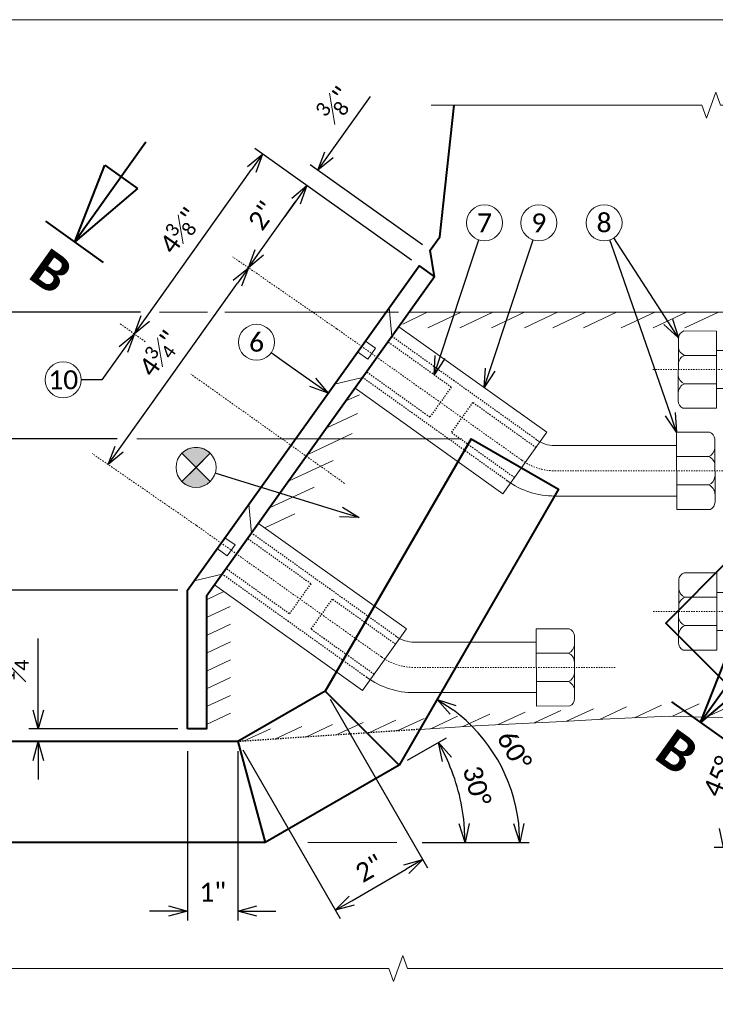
# Model space of a CAD drawing. Header units: metres. Extents: x -138 to 797, y -50 to 519.
# Tile 171 of 256: x -83 to -27, y 441 to 519. Entities that reach past the tile are written whole.
import ezdxf
from ezdxf import colors
from ezdxf.entities.mleader import LeaderData, LeaderLine
from ezdxf.enums import TextEntityAlignment as Align
from ezdxf.math import Vec2, Vec3

# ---------------------------------------------------------------- set-up
doc = ezdxf.new("R2010")
doc.units = ezdxf.units.M
doc.header["$MEASUREMENT"] = 0
doc.linetypes.add('Wisdot2', pattern=[0.125, 0.0625, -0.0625])
doc.linetypes.add('Wisdot4', pattern=[0.28125, 0.125, -0.0625, 0.03125, -0.0625])
for name, color, linetype, lineweight in [('B_ANNO', 7, 'Continuous', 18), ('B_ANNO_BREAK', 7, 'Continuous', 18), ('B_ANNO_DIM', 7, 'Continuous', 18), ('B_ANNO_SYMB', 7, 'Continuous', 18), ('B_ANNO_TEXT', 7, 'Continuous', 18), ('B_CNTR', 1, 'Wisdot4', 18), ('B_DETAIL', 7, 'Continuous', 18), ('B_DETAIL_HIDDEN', 7, 'Wisdot2', 25), ('B_DETAIL_OBJ', 7, 'Continuous', 40)]:
    doc.layers.add(name, color=color, linetype=linetype, lineweight=lineweight)
doc.layers.add('B_ANNO_NOPLOT', color=47, linetype='Continuous', lineweight=18, plot=False)
doc.styles.add('Annotative', font='calibri.ttf', dxfattribs={"height": 0.0625})
doc.styles.get("Standard").update_dxf_attribs({"font": 'calibri.ttf'})
doc.styles.add('Title', font='calibrib.ttf', dxfattribs={"height": 0.125})
doc.dimstyles.new('Annotative', dxfattribs={"dimscale": 0, "dimtxt": 0.0625, "dimasz": 0.0625, "dimexe": 0.03125, "dimexo": 0.03125, "dimgap": 0.03125, "dimtad": 1, "dimdec": 3, "dimzin": 3, "dimdsep": 46, "dimlunit": 4, "dimtxsty": 'Standard', "dimblk": 'OPEN30', "dimcen": 0.03125, "dimaunit": 1, "dimadec": 0, "dimazin": 3, "dimtfac": 0.75, "dimtdec": 3, "dimtofl": 0, "dimtmove": 0, "dimatfit": 3, "dimldrblk": 'OPEN30', "dimfxl": 1, "dimtfill": 1, "dimfrac": 1, "dimtolj": 1, "dimtzin": 0, "dimarcsym": 0})

# ---------------------------------------------------------------- blocks, each defined once
blk = doc.blocks.new('INS_JTSS_ATGRSDWK+SF_BASE')
at = {"layer": 'B_ANNO_NOPLOT', "flags": 128}
blk.add_lwpolyline([(0, 0), (0, 252), (323.9277, 252), (323.9277, 238.8552), (378, 238.8552), (378, 40.4996), (316.5708, 40.4996), (316.5708, 0)], close=True, dxfattribs=at)
at = {"layer": 'B_ANNO_DIM', "lineweight": 30}
blk.add_attdef('DIM7', text='', height=1.5, rotation=90, dxfattribs=at).set_placement((10.2845, -92.1878), align=Align.MIDDLE_CENTER)
for tag, p in [('BAR1', (10.7294, -248.1165)), ('BAR3', (129.0984, -257.5272))]:
    blk.add_attdef(tag, text='', height=1.5, dxfattribs=at).set_placement(p, align=Align.TOP_LEFT)
at = {"layer": 'B_ANNO_DIM', "style": 'Annotative'}
for tag, p in [('BAR2', (96.1024, -274.8563)), ('BAR4', (122.9444, -296.1127))]:
    blk.add_attdef(tag, text='', height=1.5, dxfattribs=at).set_placement(p, align=Align.TOP_LEFT)
at = {"layer": 'B_ANNO_TEXT', "style": 'Annotative'}
for tag, p in [('SS', (321.0554, -84.683)), ('BID#', (275.9705, -312.1489))]:
    blk.add_attdef(tag, p, '', height=1.5, dxfattribs=at)
blk = doc.blocks.new('*U1773')
at = {"layer": 'B_ANNO_NOPLOT', "flags": 128}
blk.add_lwpolyline([(0, 0), (0, 252), (323.9277, 252), (323.9277, 238.8552), (378, 238.8552), (378, 40.4996), (316.5708, 40.4996), (316.5708, 0)], close=True, dxfattribs=at)
blk = doc.blocks.new('*U99')
at = {"layer": 'B_ANNO', "lineweight": 40}
for p, q in [((0, 6.353), (0, 1.5)), ((-0.79125, 4.665), (0.79125, 4.665)), ((0, 1.5), (-0.79125, 4.665)), ((0.79125, 4.665), (0, 1.5)), ((1.404, 1.5), (-1.404, 1.5))]:
    blk.add_line(p, q, dxfattribs=at)
at = {"style": 'Title'}
blk.add_attdef('A', text='', height=1.5, dxfattribs=at).set_placement((0, 0), align=Align.MIDDLE_CENTER)
blk = doc.blocks.new('_Open30')
at = {"color": 0, "linetype": 'ByBlock', "lineweight": -2}
for p, q in [((-1, 0.268), (0, 0)), ((0, 0), (-1, -0.268)), ((0, 0), (-1, 0))]:
    blk.add_line(p, q, dxfattribs=at)
blk = doc.blocks.new('*D3108')
at = {"layer": 'B_ANNO_DIM', "color": 0, "lineweight": -2, "transparency": 16777216}
for p, q in [((43.58, 194.054), (43.58, 180.627)), ((47.58, 194.054), (47.58, 180.627)), ((42.08, 181.377), (40.58, 181.377)), ((49.08, 181.377), (50.58, 181.377))]:
    blk.add_line(p, q, dxfattribs=at)
at = {"layer": 'Defpoints', "color": 0, "transparency": 16777216}
for p in [(43.58, 194.804), (47.58, 194.804), (47.58, 181.377)]:
    blk.add_point(p, dxfattribs=at)
at = {"layer": 'B_ANNO_DIM', "color": 0, "lineweight": -2, "transparency": 16777216, "xscale": 1.5, "yscale": 1.5, "zscale": 1.5}
blk.add_blockref('_Open30', (43.58, 181.377), dxfattribs=at)
at = {"layer": 'B_ANNO_DIM', "color": 0, "lineweight": -2, "transparency": 16777216, "xscale": 1.5, "yscale": 1.5, "zscale": 1.5, "rotation": 180}
blk.add_blockref('_Open30', (47.58, 181.377), dxfattribs=at)
at = {"layer": 'B_ANNO_DIM', "color": 0, "transparency": 16777216, "insert": (45.58, 182.879), "char_height": 1.5, "attachment_point": 5, "bg_fill": 3, "box_fill_scale": 1.25, "bg_fill_color": 256, "bg_fill_true_color": 13158600, "bg_fill_transparency": 0}
blk.add_mtext('\\A1;1"', dxfattribs=at)
blk = doc.blocks.new('*D3076')
at = {"layer": 'B_ANNO_DIM', "color": 0, "lineweight": -2, "transparency": 16777216}
for p, q in [((54.879, 198.154), (62.595, 184.799)), ((47.955, 194.154), (55.671, 180.799)), ((56.594, 182.199), (60.92, 184.698))]:
    blk.add_line(p, q, dxfattribs=at)
at = {"layer": 'Defpoints', "color": 0, "transparency": 16777216}
for p in [(54.504, 198.804), (47.58, 194.804), (62.219, 185.448)]:
    blk.add_point(p, dxfattribs=at)
at = {"layer": 'B_ANNO_DIM', "color": 0, "lineweight": -2, "transparency": 16777216, "xscale": 1.5, "yscale": 1.5, "zscale": 1.5}
for p, rotation in [((62.219, 185.448), 30.01505856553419), ((55.295, 181.448), 210.0150585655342)]:
    blk.add_blockref('_Open30', p, dxfattribs=dict(at, rotation=rotation))
at = {"layer": 'B_ANNO_DIM', "color": 0, "transparency": 16777216, "insert": (58.003, 184.754), "char_height": 1.5, "attachment_point": 5, "rotation": 30.01506, "bg_fill": 3, "box_fill_scale": 1.25, "bg_fill_color": 256, "bg_fill_true_color": 13158600, "bg_fill_transparency": 0}
blk.add_mtext('\\A1;2"', dxfattribs=at)
blk = doc.blocks.new('*D2952')
at = {"layer": 'B_ANNO_DIM', "color": 0, "lineweight": -2, "transparency": 16777216}
blk.add_line((61.013, 193.319), (64.107, 195.105), dxfattribs=at)
blk.add_arc((49.728, 186.804), 15.853, 5.42316, 24.57402, dxfattribs=at)
at = {"layer": 'Defpoints', "color": 0, "transparency": 16777216}
for p in [(60.364, 192.944), (55.858, 190.343), (62.489, 186.804), (67.037, 186.804)]:
    blk.add_point(p, dxfattribs=at)
at = {"layer": 'B_ANNO_DIM', "color": 0, "lineweight": -2, "transparency": 16777216, "xscale": 1.5, "yscale": 1.5, "zscale": 1.5}
for p, rotation in [((63.458, 194.73), 117.2856033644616), ((65.581, 186.804), 272.7115786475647)]:
    blk.add_blockref('_Open30', p, dxfattribs=dict(at, rotation=rotation))
at = {"layer": 'B_ANNO_DIM', "color": 0, "transparency": 16777216, "insert": (66.508, 191.3), "char_height": 1.5, "attachment_point": 5, "rotation": 284.99859, "bg_fill": 3, "box_fill_scale": 1.25, "bg_fill_color": 256, "bg_fill_true_color": 13158600, "bg_fill_transparency": 0}
blk.add_mtext('\\A1;30°', dxfattribs=at)
at = {"layer": 'Defpoints', "color": 0, "transparency": 16777216}
blk.add_point((65.34, 189.556), dxfattribs=at)
blk = doc.blocks.new('stud - section A - vert face')
at = {"layer": 'B_CNTR', "ltscale": 0.75}
blk.add_line((26.114, 0), (3.068, 0), dxfattribs=at)
at = {"layer": 'B_DETAIL'}
for p, q in [((0, 3.72), (1.631, 1.503)), ((0, 3.72), (0, -3.314)), ((12.407, 2.709), (1.631, 2.71)), ((12.409, -2.71), (12.407, 2.709)), ((12.407, 1.5), (21.072, 1.503)), ((21.073, 1.125), (23.617, 1.129)), ((0, 0.422), (0.906, 0.422)), ((0.906, 0.422), (0.906, -0.394)), ((0, -0.394), (0.906, -0.394)), ((1.631, -1.502), (0, -3.314)), ((12.408, -1.506), (21.079, -1.504)), ((21.078, -1.114), (23.62, -1.122)), ((12.409, -2.71), (1.631, -2.706))]:
    blk.add_line(p, q, dxfattribs=at)
at = {"layer": 'B_DETAIL', "flags": 128}
for points in [[(23.74, -3.056), (21.082, -3.058), (21.069, 3.058), (23.672, 3.067)], [(24.11, -2.479), (24.096, 2.523)]]:
    blk.add_lwpolyline(points, dxfattribs=at)
at = {"layer": 'B_DETAIL'}
for centre, radius, start, end in [((23.441, 2.45), 0.659, 6.33347, 69.46763), ((23.299, 1.866), 0.803, 293.34388, 354.31043), ((23.298, 0.39), 0.804, 2.62003, 66.64332), ((23.294, -0.375), 0.815, 293.55984, 353.78008), ((23.294, -1.869), 0.815, 3.19546, 66.43852), ((23.451, -2.464), 0.659, 296.07179, 358.74997)]:
    blk.add_arc(centre, radius, start, end, dxfattribs=at)
at = {"layer": 'B_DETAIL_HIDDEN', "ltscale": 0.5}
for p, q in [((12.407, 2.105), (1.631, 2.108)), ((7.468, 1.506), (1.631, 1.503)), ((7.456, -1.506), (7.468, 1.506)), ((9.339, -1.505), (9.33, 1.502)), ((9.33, 1.502), (12.407, 1.501)), ((7.456, -1.506), (1.631, -1.502)), ((9.339, -1.505), (12.408, -1.507)), ((12.409, -2.108), (1.631, -2.108))]:
    blk.add_line(p, q, dxfattribs=at)
blk = doc.blocks.new('*D2990')
at = {"layer": 'B_ANNO_DIM', "color": 0, "lineweight": -2, "transparency": 16777216}
blk.add_line((98.509, 186.403), (85.313, 186.403), dxfattribs=at)
blk.add_arc((99.259, 186.403), 13.196, 141.51648, 173.48352, dxfattribs=at)
at = {"layer": 'Defpoints', "color": 0, "transparency": 16777216}
for p in [(81.703, 203.959), (87.831, 193.001), (99.259, 186.403), (99.259, 186.403), (144.64, 186.403)]:
    blk.add_point(p, dxfattribs=at)
at = {"layer": 'B_ANNO_DIM', "color": 0, "lineweight": -2, "transparency": 16777216, "xscale": 1.5, "yscale": 1.5, "zscale": 1.5}
for p, rotation in [((89.928, 195.734), 48.25824169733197), ((86.063, 186.403), 266.7417583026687)]:
    blk.add_blockref('_Open30', p, dxfattribs=dict(at, rotation=rotation))
at = {"layer": 'B_ANNO_DIM', "color": 0, "transparency": 16777216, "insert": (85.671, 192.031), "char_height": 1.5, "attachment_point": 5, "rotation": 67.5}
blk.add_mtext('\\A1;45°', dxfattribs=at)
blk = doc.blocks.new('*D3086')
at = {"layer": 'B_ANNO_DIM', "color": 0, "lineweight": -2, "transparency": 16777216}
blk.add_line((62.186, 186.804), (70.664, 186.804), dxfattribs=at)
blk.add_arc((56.817, 186.804), 13.097, 6.56579, 53.42353, dxfattribs=at)
at = {"layer": 'Defpoints', "color": 0, "transparency": 16777216}
for p in [(72.988, 214.8), (60.364, 192.944), (69.125, 191.282), (10.06, 186.804), (61.436, 186.804)]:
    blk.add_point(p, dxfattribs=at)
at = {"layer": 'B_ANNO_DIM', "color": 0, "lineweight": -2, "transparency": 16777216, "xscale": 1.5, "yscale": 1.5, "zscale": 1.5}
for p, rotation in [((63.368, 198.145), 146.7064265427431), ((69.914, 186.804), 273.2828935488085)]:
    blk.add_blockref('_Open30', p, dxfattribs=dict(at, rotation=rotation))
at = {"layer": 'B_ANNO_DIM', "color": 0, "transparency": 16777216, "insert": (69.475, 194.11), "char_height": 1.5, "attachment_point": 5, "rotation": 299.99466}
blk.add_mtext('\\A1;60°', dxfattribs=at)
blk = doc.blocks.new('*D3128')
at = {"layer": 'B_ANNO_DIM', "color": 0, "lineweight": -2, "transparency": 16777216}
for p, q in [((38.011, 218.804), (17.254, 218.804)), ((18.004, 196.304), (18.004, 217.304))]:
    blk.add_line(p, q, dxfattribs=at)
at = {"layer": 'Defpoints', "color": 0, "transparency": 16777216}
for p in [(18.004, 218.804), (38.761, 218.804), (18.004, 194.804)]:
    blk.add_point(p, dxfattribs=at)
at = {"layer": 'B_ANNO_DIM', "color": 0, "lineweight": -2, "transparency": 16777216, "xscale": 1.5, "yscale": 1.5, "zscale": 1.5}
for p, rotation in [((18.004, 218.804), 90), ((18.004, 194.804), 270)]:
    blk.add_blockref('_Open30', p, dxfattribs=dict(at, rotation=rotation))
at = {"layer": 'B_ANNO_DIM', "color": 0, "transparency": 16777216, "insert": (16.486, 206.804), "char_height": 1.5, "attachment_point": 5, "rotation": 90, "bg_fill": 3, "box_fill_scale": 1.25, "bg_fill_color": 256, "bg_fill_true_color": 13158600, "bg_fill_transparency": 0}
blk.add_mtext('\\A1;6"', dxfattribs=at)
blk = doc.blocks.new('*D3163')
at = {"layer": 'B_ANNO_DIM', "color": 0, "lineweight": -2, "transparency": 16777216}
for p, q in [((39.855, 228.816), (11.7, 228.816)), ((12.45, 196.304), (12.45, 227.316))]:
    blk.add_line(p, q, dxfattribs=at)
at = {"layer": 'Defpoints', "color": 0, "transparency": 16777216}
for p in [(12.45, 228.816), (40.605, 228.816), (12.45, 194.804)]:
    blk.add_point(p, dxfattribs=at)
at = {"layer": 'B_ANNO_DIM', "color": 0, "lineweight": -2, "transparency": 16777216, "xscale": 1.5, "yscale": 1.5, "zscale": 1.5}
for p, rotation in [((12.45, 228.816), 90), ((12.45, 194.804), 270)]:
    blk.add_blockref('_Open30', p, dxfattribs=dict(at, rotation=rotation))
at = {"layer": 'B_ANNO_DIM', "color": 0, "transparency": 16777216, "insert": (10.558, 211.81), "char_height": 1.5, "attachment_point": 5, "rotation": 90, "bg_fill": 3, "box_fill_scale": 1.25, "bg_fill_color": 256, "bg_fill_true_color": 13158600, "bg_fill_transparency": 0}
blk.add_mtext('\\A1;8{\\H0.75x;\\S1#2;}"', dxfattribs=at)
blk = doc.blocks.new('*D3116')
at = {"layer": 'B_ANNO_DIM', "color": 0, "lineweight": -2, "transparency": 16777216}
for p, q in [((31.761, 197.304), (31.761, 202.966)), ((42.83, 195.804), (31.011, 195.804)), ((31.761, 193.304), (31.761, 191.804))]:
    blk.add_line(p, q, dxfattribs=at)
at = {"layer": 'Defpoints', "color": 0, "transparency": 16777216}
for p in [(31.761, 195.804), (43.58, 195.804), (31.761, 194.804)]:
    blk.add_point(p, dxfattribs=at)
at = {"layer": 'B_ANNO_DIM', "color": 0, "lineweight": -2, "transparency": 16777216, "xscale": 1.5, "yscale": 1.5, "zscale": 1.5}
for p, rotation in [((31.761, 195.804), 270), ((31.761, 194.804), 90)]:
    blk.add_blockref('_Open30', p, dxfattribs=dict(at, rotation=rotation))
at = {"layer": 'B_ANNO_DIM', "color": 0, "transparency": 16777216, "insert": (29.882, 200.885), "char_height": 1.5, "attachment_point": 5, "rotation": 90, "bg_fill": 3, "box_fill_scale": 1.25, "bg_fill_color": 256, "bg_fill_true_color": 13158600, "bg_fill_transparency": 0}
blk.add_mtext('\\A1;{\\H0.75x;\\S1#4;}"', dxfattribs=at)
blk = doc.blocks.new('*D3162')
at = {"layer": 'B_ANNO_DIM', "color": 0, "lineweight": -2, "transparency": 16777216}
for p, q in [((42.83, 206.8), (22.807, 206.8)), ((23.557, 196.304), (23.557, 205.3))]:
    blk.add_line(p, q, dxfattribs=at)
at = {"layer": 'Defpoints', "color": 0, "transparency": 16777216}
for p in [(23.557, 206.8), (43.58, 206.8), (23.557, 194.804)]:
    blk.add_point(p, dxfattribs=at)
at = {"layer": 'B_ANNO_DIM', "color": 0, "lineweight": -2, "transparency": 16777216, "xscale": 1.5, "yscale": 1.5, "zscale": 1.5}
for p, rotation in [((23.557, 206.8), 90), ((23.557, 194.804), 270)]:
    blk.add_blockref('_Open30', p, dxfattribs=dict(at, rotation=rotation))
at = {"layer": 'B_ANNO_DIM', "color": 0, "transparency": 16777216, "insert": (22.039, 200.802), "char_height": 1.5, "attachment_point": 5, "rotation": 90, "bg_fill": 3, "box_fill_scale": 1.25, "bg_fill_color": 256, "bg_fill_true_color": 13158600, "bg_fill_transparency": 0}
blk.add_mtext('\\A1;3"', dxfattribs=at)
blk = doc.blocks.new('*D3159')
at = {"layer": 'B_ANNO_DIM', "color": 0, "lineweight": -2, "transparency": 16777216}
for p, q in [((61.329, 232.943), (48.925, 241.783)), ((40.251, 228.319), (48.666, 240.126))]:
    blk.add_line(p, q, dxfattribs=at)
at = {"layer": 'Defpoints', "color": 0, "transparency": 16777216}
for p in [(49.536, 241.347), (61.94, 232.508), (39.381, 227.097)]:
    blk.add_point(p, dxfattribs=at)
at = {"layer": 'B_ANNO_DIM', "color": 0, "lineweight": -2, "transparency": 16777216, "xscale": 1.5, "yscale": 1.5, "zscale": 1.5}
for p, rotation in [((49.536, 241.347), 54.52418813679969), ((39.381, 227.097), 234.5241881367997)]:
    blk.add_blockref('_Open30', p, dxfattribs=dict(at, rotation=rotation))
at = {"layer": 'B_ANNO_DIM', "color": 0, "transparency": 16777216, "insert": (42.969, 235.284), "char_height": 1.5, "attachment_point": 5, "rotation": 54.52419, "bg_fill": 3, "box_fill_scale": 1.25, "bg_fill_color": 256, "bg_fill_true_color": 13158600, "bg_fill_transparency": 0}
blk.add_mtext('\\A1;4{\\H0.7x;\\S3#8;}"', dxfattribs=at)
blk = doc.blocks.new('*D3123')
at = {"layer": 'B_ANNO_DIM', "color": 0, "lineweight": -2, "transparency": 16777216}
blk.add_line((38.172, 217.977), (47.542, 231.125), dxfattribs=at)
at = {"layer": 'Defpoints', "color": 0, "transparency": 16777216}
for p in [(48.412, 232.346), (48.412, 232.346), (37.301, 216.756)]:
    blk.add_point(p, dxfattribs=at)
at = {"layer": 'B_ANNO_DIM', "color": 0, "lineweight": -2, "transparency": 16777216, "xscale": 1.5, "yscale": 1.5, "zscale": 1.5}
for p, rotation in [((48.412, 232.346), 54.52418813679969), ((37.301, 216.756), 234.5241881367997)]:
    blk.add_blockref('_Open30', p, dxfattribs=dict(at, rotation=rotation))
at = {"layer": 'B_ANNO_DIM', "color": 0, "transparency": 16777216, "insert": (41.334, 225.548), "char_height": 1.5, "attachment_point": 5, "rotation": 54.52419, "bg_fill": 3, "box_fill_scale": 1.25, "bg_fill_color": 256, "bg_fill_true_color": 13158600, "bg_fill_transparency": 0}
blk.add_mtext('\\A1;4{\\H0.7x;\\S3#4;}"', dxfattribs=at)
blk = doc.blocks.new('*D2997')
at = {"layer": 'B_ANNO_DIM', "color": 0, "lineweight": -2, "transparency": 16777216}
blk.add_line((49.283, 233.568), (52.178, 237.63), dxfattribs=at)
at = {"layer": 'Defpoints', "color": 0, "transparency": 16777216}
for p in [(53.048, 238.851), (53.048, 238.851), (48.412, 232.346)]:
    blk.add_point(p, dxfattribs=at)
at = {"layer": 'B_ANNO_DIM', "color": 0, "lineweight": -2, "transparency": 16777216, "xscale": 1.5, "yscale": 1.5, "zscale": 1.5}
for p, rotation in [((53.048, 238.851), 54.52418813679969), ((48.412, 232.346), 234.5241881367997)]:
    blk.add_blockref('_Open30', p, dxfattribs=dict(at, rotation=rotation))
at = {"layer": 'B_ANNO_DIM', "color": 0, "transparency": 16777216, "insert": (49.503, 236.474), "char_height": 1.5, "attachment_point": 5, "rotation": 54.52419, "bg_fill": 3, "box_fill_scale": 1.25, "bg_fill_color": 256, "bg_fill_true_color": 13158600, "bg_fill_transparency": 0}
blk.add_mtext('\\A1;2"', dxfattribs=at)
blk = doc.blocks.new('*D2986')
at = {"layer": 'B_ANNO_DIM', "color": 0, "lineweight": -2, "transparency": 16777216}
for p, q in [((54.789, 241.294), (58.075, 245.905)), ((62.205, 234.167), (53.308, 240.508)), ((52.178, 237.63), (51.307, 236.408))]:
    blk.add_line(p, q, dxfattribs=at)
at = {"layer": 'Defpoints', "color": 0, "transparency": 16777216}
for p in [(53.918, 240.073), (53.048, 238.851), (62.816, 233.732)]:
    blk.add_point(p, dxfattribs=at)
at = {"layer": 'B_ANNO_DIM', "color": 0, "lineweight": -2, "transparency": 16777216, "xscale": 1.5, "yscale": 1.5, "zscale": 1.5}
for p, rotation in [((53.918, 240.073), 234.5241881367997), ((53.048, 238.851), 54.5241881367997)]:
    blk.add_blockref('_Open30', p, dxfattribs=dict(at, rotation=rotation))
at = {"layer": 'B_ANNO_DIM', "color": 0, "transparency": 16777216, "insert": (55.318, 245.314), "char_height": 1.5, "attachment_point": 5, "rotation": 54.52419, "bg_fill": 3, "box_fill_scale": 1.25, "bg_fill_color": 256, "bg_fill_true_color": 13158600, "bg_fill_transparency": 0}
blk.add_mtext('\\A1;{\\H0.75x;\\S3#8;}"', dxfattribs=at)
blk = doc.blocks.new('circle half diag solid')
at = {"layer": 'B_ANNO_SYMB'}
h = blk.add_hatch(color=256, dxfattribs=at)
h.dxf.hatch_style = 1
h.paths.add_polyline_path([(1.123, 1.123), (1.123, 1.124, 0.414216), (-1.123, 1.124), (-1.123, 1.123), (0, 0)])
h.paths.add_polyline_path([(0, 0), (-1.122, -1.122, 0.413943), (1.122, -1.122)])
for p, q in [((-1.123, 1.123), (1.123, -1.123)), ((1.123, 1.123), (-1.123, -1.123))]:
    blk.add_line(p, q, dxfattribs=at)
at = {"layer": 'B_ANNO_SYMB', "flags": 128}
for points in [[(0, 0), (1.123, 1.123), (1.123, 1.124, 0.414216), (-1.123, 1.124), (-1.123, 1.123), (0, 0)], [(1.123, -1.123), (0, 0), (-1.123, -1.123), (-1.123, -1.122, 0.414211), (1.123, -1.123)]]:
    blk.add_lwpolyline(points, format="xyb", dxfattribs=at)
at = {"layer": 'B_ANNO_SYMB'}
blk.add_circle((0, 0.001), 1.588, dxfattribs=at)
blk = doc.blocks.new('*U2946')
at = {"layer": 'B_ANNO_BREAK', "flags": 128}
for points in [[(108.2379, 245.2228), (85.8264, 245.2228), (85.4512, 246.2538), (84.7007, 244.1919), (84.3255, 245.2228), (62.8872, 245.2228)], [(146.448, 176.8208), (99.8061, 176.8208), (99.4309, 177.8518), (98.6804, 175.7899), (98.3052, 176.8208), (61.024, 176.8208), (60.6488, 177.8518), (59.8983, 175.7899), (59.5231, 176.8208), (8.5003, 176.8208)]]:
    blk.add_lwpolyline(points, dxfattribs=at)
at = {"layer": 'B_ANNO_DIM'}
for p, q in [((41.3767, 228.8158), (45.1756, 228.8158)), ((46.5469, 228.8158), (60.3049, 228.8158)), ((60.1573, 186.8038), (53.1178, 186.8038))]:
    blk.add_line(p, q, dxfattribs=at)
at = {"layer": 'B_ANNO_NOPLOT', "flags": 128}
blk.add_lwpolyline([(0, 0), (0, 252), (323.9277, 252), (323.9277, 238.8552), (378, 238.8552), (378, 40.4996), (316.5708, 40.4996), (316.5708, 0)], close=True, dxfattribs=at)
at = {"layer": 'B_ANNO_SYMB'}
for centre in [(67.1191, 235.9014), (71.4197, 235.9014), (76.5869, 235.9014)]:
    blk.add_circle(centre, 1.4255, dxfattribs=at)
at = {"layer": 'B_CNTR'}
for p, q in [((70.0744, 217.0949), (55.411, 227.5105)), ((56.0278, 215.2638), (43.8426, 223.9255)), ((58.9477, 201.5151), (44.2844, 211.9307))]:
    blk.add_line(p, q, dxfattribs=at)
at = {"layer": 'B_CNTR', "ltscale": 0.75}
for p, q in [((88.5962, 216.2595), (72.6815, 216.2595)), ((77.4695, 200.6797), (61.5549, 200.6797))]:
    blk.add_line(p, q, dxfattribs=at)
at = {"layer": 'B_CNTR'}
for centre in [(72.6815, 220.7455), (61.5549, 205.1657)]:
    blk.add_arc(centre, 4.486, 234.466539, 270, dxfattribs=at)
at = {"layer": 'B_DETAIL'}
for p, q in [((59.5659, 229.1839), (59.7851, 226.9009)), ((60.6353, 227.8798), (62.5687, 228.8158)), ((61.1527, 228.8158), (105.0671, 228.8158)), ((62.6362, 227.5925), (65.26, 228.8158)), ((65.1543, 227.5925), (67.7781, 228.8158)), ((67.6723, 227.5925), (70.2961, 228.8158)), ((70.2803, 227.5925), (72.9042, 228.8158)), ((72.5286, 227.5925), (75.1524, 228.8158)), ((74.9568, 227.5925), (77.5806, 228.8158)), ((77.9508, 227.5746), (80.6129, 228.8158)), ((80.4689, 227.5746), (83.131, 228.8158)), ((82.987, 227.5746), (85.649, 228.8158)), ((55.2298, 223.1123), (57.4604, 223.6458)), ((56.1346, 221.791), (57.2002, 222.2873)), ((54.6212, 219.6722), (57.0528, 220.8076)), ((53.1101, 217.5566), (56.6398, 219.2038)), ((72.6815, 218.2595), (82.3408, 218.2595)), ((51.5954, 215.4335), (55.1318, 217.0838)), ((82.3426, 217.3848), (84.8866, 217.388)), ((50.0815, 213.3166), (53.6118, 214.9638)), ((82.3474, 215.1454), (84.8895, 215.1374)), ((72.6815, 214.2595), (82.3493, 214.2595)), ((48.4393, 213.6042), (48.6584, 211.3211)), ((49.7129, 211.7365), (52.0958, 212.8478)), ((44.1031, 207.5326), (46.3337, 208.066)), ((45.0838, 206.0438), (46.474, 206.6928)), ((45.0838, 204.6278), (46.9578, 205.5011)), ((45.0838, 203.2158), (47.0038, 204.1118)), ((45.0838, 201.8078), (47.0038, 202.7038)), ((61.5549, 202.6797), (71.2141, 202.6797)), ((45.0838, 200.3918), (47.0038, 201.2878)), ((71.216, 201.805), (73.76, 201.8083)), ((45.0838, 198.9798), (47.0038, 199.8758)), ((71.2207, 199.5656), (73.7628, 199.5577)), ((45.0838, 197.5718), (47.0038, 198.4678)), ((73.6182, 196.4117), (75.7495, 197.4054)), ((76.2347, 196.5651), (78.366, 197.5587)), ((79.0103, 196.6956), (81.1416, 197.6893)), ((82, 196.8132), (84.1313, 197.8069)), ((84.6868, 196.7307), (86.8181, 197.7244)), ((45.0838, 196.1558), (47.0038, 197.0518)), ((65.3944, 195.9921), (67.5257, 196.9858)), ((68.2101, 196.1454), (70.3414, 197.1391)), ((71.04, 196.2832), (73.1714, 197.2769))]:
    blk.add_line(p, q, dxfattribs=at)
at = {"layer": 'B_DETAIL', "flags": 128}
for points in [[(56.8583, 222.8027), (68.5715, 214.4374), (72.0509, 219.3094), (60.3377, 227.6747)], [(57.6772, 226.5393), (58.4763, 225.9686), (57.8652, 225.1129), (57.0661, 225.6836)], [(85.0098, 213.2031), (82.3515, 213.2017), (82.3386, 219.3173), (84.9419, 219.3267)], [(85.3791, 213.7806), (85.3658, 218.7823)], [(46.5505, 210.9595), (47.3496, 210.3888), (46.7385, 209.5331), (45.9394, 210.1038)], [(73.8832, 197.6233), (71.2248, 197.6219), (71.2119, 203.7375), (73.8152, 203.747)], [(74.2524, 198.2009), (74.2391, 203.2025)], [(89.0673, 196.5947), (88.7888, 196.6048), (81.7479, 196.821), (76.4999, 196.5806), (73.3162, 196.394), (66.387, 196.0567)]]:
    blk.add_lwpolyline(points, dxfattribs=at)
at = {"layer": 'B_DETAIL'}
for centre, radius, start, end in [((84.7108, 218.7096), 0.659, 6.33347, 69.467625), ((72.6815, 220.7455), 2.486, 234.466539, 270), ((84.5683, 218.1256), 0.8034, 293.343877, 354.310428), ((84.5677, 216.6495), 0.8045, 2.620027, 66.643318), ((72.6815, 220.7455), 6.486, 234.466539, 270), ((84.5639, 215.8841), 0.8146, 293.55984, 353.780079), ((84.5638, 214.3907), 0.8146, 3.195462, 66.438524), ((84.7202, 213.795), 0.659, 296.071788, 358.749965), ((73.5841, 203.1298), 0.659, 6.33347, 69.467625), ((61.5549, 205.1657), 2.486, 234.466539, 270), ((73.4416, 202.5459), 0.8034, 293.343877, 354.310428), ((73.441, 201.0697), 0.8045, 2.620027, 66.643318), ((73.4372, 200.3044), 0.8146, 293.55984, 353.780079), ((73.4372, 198.8109), 0.8146, 3.195462, 66.438524), ((73.5935, 198.2153), 0.659, 296.071788, 358.749965)]:
    blk.add_arc(centre, radius, start, end, dxfattribs=at)
at = {"layer": 'B_DETAIL_HIDDEN', "ltscale": 0.5}
for p, q in [((64.4793, 222.8869), (59.4723, 226.4628)), ((71.2367, 218.7224), (59.7851, 226.9009)), ((62.7803, 220.5079), (57.7733, 224.0838)), ((68.912, 215.4673), (57.4604, 223.6458)), ((64.4793, 222.8869), (62.7803, 220.5079)), ((66.1784, 221.6735), (64.4794, 219.2945)), ((71.1854, 218.0976), (66.1784, 221.6735)), ((69.4864, 215.7186), (64.4794, 219.2945)), ((53.3527, 207.3071), (48.3456, 210.883)), ((60.11, 203.1427), (48.6584, 211.3211)), ((51.6537, 204.9282), (46.6466, 208.5041)), ((57.7853, 199.8876), (46.3337, 208.066)), ((53.3527, 207.3071), (51.6537, 204.9282)), ((55.0517, 206.0937), (53.3527, 203.7147)), ((60.0588, 202.5178), (55.0517, 206.0937)), ((58.3598, 200.1388), (53.3527, 203.7147))]:
    blk.add_line(p, q, dxfattribs=at)
at = {"layer": 'B_DETAIL_HIDDEN'}
blk.add_line((61.9968, 195.771), (47.5798, 194.8038), dxfattribs=at)
at = {"layer": 'B_DETAIL_OBJ'}
for p, q in [((60.3638, 192.9438), (54.5038, 198.8038)), ((47.5798, 194.8038), (49.7278, 186.8038))]:
    blk.add_line(p, q, dxfattribs=at)
at = {"layer": 'B_DETAIL_OBJ', "flags": 128}
for points in [[(63.1638, 231.6318), (62.8158, 233.7318), (63.5798, 234.7998), (64.7108, 245.2228)], [(66.0558, 218.8038), (72.9878, 214.7998), (60.3638, 192.9438), (49.7278, 186.8038), (10.0598, 186.8038)], [(66.0558, 218.8038), (54.5038, 198.8038), (47.5798, 194.8038), (10.0598, 194.8038)], [(144.6403, 186.4033), (99.2587, 186.4033), (81.4706, 204.1914), (86.5777, 209.2984), (102.5723, 193.3038), (144.6403, 193.3038)]]:
    blk.add_lwpolyline(points, dxfattribs=at)
at = {"layer": 'B_ANNO_DIM'}
ref = blk.add_blockref('*U99', (32.905, 231.963), dxfattribs=dict(at, xscale=2, yscale=2, zscale=2, rotation=324.4665389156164))
ref.add_attrib('A', 'B', dxfattribs={"layer": '0', "height": 3, "rotation": 324.466539, "style": 'Title'}).set_placement((32.7717, 232.0582), align=Align.MIDDLE_CENTER)
at = {"layer": 'B_ANNO_DIM', "xscale": -1}
for p in [(106.5723, 224.2745), (106.601, 205.115)]:
    blk.add_blockref('stud - section A - vert face', p, dxfattribs=at)
at = {"layer": 'B_ANNO_DIM'}
ref = blk.add_blockref('*U99', (82.4959, 193.8858), dxfattribs=dict(at, xscale=2, yscale=2, zscale=2, rotation=324.4665389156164))
ref.add_attrib('A', 'B', dxfattribs={"layer": '0', "height": 3, "rotation": 324.466539, "style": 'Title'}).set_placement((82.3626, 193.981), align=Align.MIDDLE_CENTER)
at = {"layer": 'B_ANNO_TEXT', "char_height": 1.5, "width": 3.563823, "attachment_point": 5, "style": 'Annotative'}
for s, insert in [('7', (67.1191, 235.9014)), ('9', (71.4197, 235.9014)), ('8', (76.5869, 235.9014))]:
    blk.add_mtext(s, dxfattribs=dict(at, insert=insert))
at = {"layer": 'B_ANNO_TEXT', "style": 'Annotative'}
blk.add_attdef('DIM4', text='', height=1.5, dxfattribs=at).set_placement((77.0824, 152.5336), align=Align.MIDDLE_CENTER)
at = {"layer": 'B_ANNO_DIM'}
dim = blk.add_angular_dim_2l(base=(87.8308, 193.0012), line1=((144.6403, 186.4033), (99.2587, 186.4033)), line2=((99.2587, 186.4033), (81.7034, 203.9586)), dimstyle='Annotative', override={"dimtfill": 0}, dxfattribs=at)
dim.commit()
dim.dimension.update_dxf_attribs({"geometry": '*D2990', "text_midpoint": (85.6714, 192.0313)})
ml = blk.add_multileader_mtext('Standard', dxfattribs=at)
ml.set_content('', color=256)
ml.set_leader_properties()
ml.set_arrow_properties(name='OPEN30')
ml.build(insert=Vec2(0, 0))
ml.multileader.update_dxf_attribs({"text_right_attachment_type": 3, "dogleg_length": 0.0625, "arrow_head_size": 1.5, "scale": 24})
ctx = ml.context
ctx.base_point, ctx.scale, ctx.char_height, ctx.arrow_head_size, ctx.landing_gap_size, ctx.plane_origin, ctx.plane_x_axis, ctx.plane_y_axis = Vec3(67.1425, 235.9721), 24, 1.5, 1.5, 0.75, Vec3(65.1031, 229.8237), Vec3(-0.3148326, -0.9491472), Vec3(0.9491472, -0.3148326)
ctx.right_attachment = 3
notes = []
notes.append((ctx, [(0, (1, 1, 0), (66.198, 233.1247), (0.3148326, 0.9491472), 1.5, [(0, [(63.1234, 223.8553), (66.198, 233.1247), (66.198, 233.1247)], 0, [])])]))
ctx.mtext.insert, ctx.mtext.text_direction, ctx.mtext.rotation, ctx.mtext.flow_direction = Vec3(67.6183, 235.0241), Vec3(-0.3148326, -0.9491472), 4.3921087, 5
ml = blk.add_multileader_mtext('Standard', dxfattribs=at)
ml.set_content('', color=256)
ml.set_leader_properties()
ml.set_arrow_properties(name='OPEN30')
ml.build(insert=Vec2(0, 0))
ml.multileader.update_dxf_attribs({"text_right_attachment_type": 3, "dogleg_length": 0.0625, "arrow_head_size": 1.5, "scale": 24})
ctx = ml.context
ctx.base_point, ctx.scale, ctx.char_height, ctx.arrow_head_size, ctx.landing_gap_size, ctx.plane_origin, ctx.plane_x_axis, ctx.plane_y_axis = Vec3(71.4432, 235.9721), 24, 1.5, 1.5, 0.75, Vec3(69.4037, 229.8237), Vec3(-0.3148326, -0.9491472), Vec3(0.9491472, -0.3148326)
ctx.right_attachment = 3
notes.append((ctx, [(0, (1, 1, 0), (70.4987, 233.1247), (0.3148326, 0.9491472), 1.5, [(0, [(67.0911, 222.8516), (70.4987, 233.1247), (70.4987, 233.1247)], 0, [])])]))
ctx.mtext.insert, ctx.mtext.text_direction, ctx.mtext.rotation, ctx.mtext.flow_direction = Vec3(71.9189, 235.0241), Vec3(-0.3148326, -0.9491472), 4.3921087, 5
ml = blk.add_multileader_mtext('Standard', dxfattribs=at)
ml.set_content('', color=256)
ml.set_leader_properties()
ml.set_arrow_properties(name='OPEN30')
ml.build(insert=Vec2(0, 0))
ml.multileader.update_dxf_attribs({"text_right_attachment_type": 3, "dogleg_length": 0.0625, "arrow_head_size": 1.5, "scale": 24})
ctx = ml.context
ctx.base_point, ctx.scale, ctx.char_height, ctx.arrow_head_size, ctx.landing_gap_size, ctx.plane_origin, ctx.plane_x_axis, ctx.plane_y_axis = Vec3(76.5465, 235.964), 24, 1.5, 1.5, 0.75, Vec3(80.0648, 230.5248), Vec3(0.543132, -0.8396473), Vec3(0.8396473, 0.543132)
ctx.right_attachment = 3
notes.append((ctx, [(0, (1, 1, 0), (78.1759, 233.445), (-0.543132, 0.8396473), 1.5, [(0, [(82.476, 226.7973), (78.1759, 233.445), (78.1759, 233.445)], 0, [])])]))
ctx.mtext.insert, ctx.mtext.text_direction, ctx.mtext.rotation, ctx.mtext.flow_direction = Vec3(76.3241, 234.9269), Vec3(-0.543132, 0.8396473), 2.1449591, 5
ml = blk.add_multileader_mtext('Standard', dxfattribs=at)
ml.set_content('', color=256)
ml.set_leader_properties()
ml.set_arrow_properties(name='OPEN30')
ml.build(insert=Vec2(0, 0))
ml.multileader.update_dxf_attribs({"text_right_attachment_type": 3, "dogleg_length": 0.0625, "arrow_head_size": 1.5, "scale": 24})
ctx = ml.context
ctx.base_point, ctx.scale, ctx.char_height, ctx.arrow_head_size, ctx.landing_gap_size, ctx.plane_origin, ctx.plane_x_axis, ctx.plane_y_axis = Vec3(76.5625, 235.9718), 24, 1.5, 1.5, 0.75, Vec3(78.6851, 229.8515), Vec3(0.3276677, -0.944793), Vec3(0.944793, 0.3276677)
ctx.right_attachment = 3
notes.append((ctx, [(0, (1, 1, 0), (77.5455, 233.1374), (-0.3276677, 0.944793), 1.5, [(0, [(82.3386, 219.3173), (77.5455, 233.1374), (77.5455, 233.1374)], 0, [])])]))
ctx.mtext.insert, ctx.mtext.text_direction, ctx.mtext.rotation, ctx.mtext.flow_direction = Vec3(77.5169, 235.5089), Vec3(0.3276677, -0.944793), 5.0462229, 5
ml = blk.add_multileader_mtext('Standard', dxfattribs=at)
ml.set_content('', color=256)
ml.set_leader_properties()
ml.set_arrow_properties(name='OPEN30')
ml.build(insert=Vec2(0, 0))
ml.multileader.update_dxf_attribs({"text_right_attachment_type": 3, "dogleg_length": 0.0625, "arrow_head_size": 1.5, "scale": 24})
ctx = ml.context
ctx.base_point, ctx.scale, ctx.char_height, ctx.arrow_head_size, ctx.landing_gap_size, ctx.plane_origin, ctx.plane_x_axis, ctx.plane_y_axis = Vec3(48.9951, 226.4841), 24, 1.5, 1.5, 0.75, Vec3(54.2666, 222.7193), Vec3(0.8137762, -0.5811783), Vec3(0.5811783, 0.8137762)
ctx.right_attachment = 3
notes.append((ctx, [(0, (1, 1, 0), (51.4364, 224.7405), (-0.8137762, 0.5811783), 1.5, [(0, [(54.7186, 222.3965), (51.4364, 224.7405), (51.4364, 224.7405)], 0, [])])]))
ctx.mtext.insert, ctx.mtext.text_direction, ctx.mtext.rotation, ctx.mtext.flow_direction = Vec3(50.0413, 226.6585), Vec3(0.8137762, -0.5811783), 5.6630094, 5
for ctx, leaders in notes:
    for number, flags, end, landing, length, lines in leaders:
        leader = LeaderData()
        leader.index, (leader.has_last_leader_line, leader.has_dogleg_vector, leader.attachment_direction) = number, flags
        leader.last_leader_point, leader.dogleg_vector, leader.dogleg_length = Vec3(end), Vec3(landing), length
        for number, points, colour, breaks in lines:
            line = LeaderLine()
            line.index, line.vertices, line.color, line.breaks = number, Vec3.list(points), colors.encode_raw_color(colour), breaks
            leader.lines.append(line)
        ctx.leaders.append(leader)
dim = blk.add_linear_dim(base=(47.5798, 181.3775), p1=(43.5798, 194.8038), p2=(47.5798, 194.8038), dimstyle='Annotative', override={"dimlfac": 0.25}, dxfattribs=at)
dim.commit()
dim.dimension.update_dxf_attribs({"geometry": '*D3108', "text_midpoint": (45.5798, 181.3775), "dimtype": 160})
dim = blk.add_linear_dim(base=(62.2193, 185.4482), p1=(47.5798, 194.8038), p2=(54.5038, 198.8038), angle=30.015059, dimstyle='Annotative', override={"dimlfac": 0.25}, dxfattribs=at)
dim.commit()
dim.dimension.update_dxf_attribs({"geometry": '*D3076', "text_midpoint": (58.7573, 183.4482), "dimtype": 160})
at = {"layer": 'B_ANNO_DIM', "flags": 128}
blk.add_lwpolyline([(66.387, 196.0567), (61.9968, 195.771)], dxfattribs=at)
at = {"layer": 'B_DETAIL'}
for p, q in [((61.5549, 198.6797), (71.2226, 198.6797)), ((60.2043, 195.6508), (62.3356, 196.6445)), ((62.8536, 195.8268), (64.9849, 196.8205)), ((48.0172, 194.8332), (50.1485, 195.8268)), ((50.5115, 195.0005), (52.6428, 195.9942)), ((52.9509, 195.1642), (55.0822, 196.1578)), ((57.948, 195.4994), (60.0793, 196.4931))]:
    blk.add_line(p, q, dxfattribs=at)
at = {"layer": 'B_DETAIL', "flags": 128}
blk.add_lwpolyline([(45.7316, 207.2229), (57.4448, 198.8577), (60.9242, 203.7296), (49.2111, 212.0949)], dxfattribs=at)
at = {"layer": 'B_DETAIL'}
blk.add_arc((61.5549, 205.1657), 6.486, 234.466539, 270, dxfattribs=at)
at = {"layer": 'B_DETAIL_OBJ', "flags": 128}
blk.add_lwpolyline([(43.5798, 195.8038), (43.5798, 206.7998), (61.9398, 232.5078), (63.1638, 231.6318), (45.0838, 206.3158), (45.0838, 195.8038)], close=True, dxfattribs=at)
at = {"layer": 'B_ANNO_DIM'}
dim = blk.add_angular_dim_2l(base=(65.3404, 189.5565), line1=((67.0365, 186.8038), (62.4889, 186.8038)), line2=((55.8579, 190.3426), (60.3638, 192.9438)), dimstyle='Annotative', override={"dimse2": 1}, dxfattribs=at)
dim.commit()
dim.dimension.update_dxf_attribs({"geometry": '*D2952', "text_midpoint": (66.5079, 191.2996)})
at = {"layer": 'B_DETAIL'}
blk.add_line((55.3661, 195.3262), (57.4974, 196.3199), dxfattribs=at)
at = {"layer": 'B_ANNO_DIM'}
dim = blk.add_angular_dim_2l(base=(69.1246, 191.2824), line1=((72.9878, 214.7998), (60.3638, 192.9438)), line2=((61.4362, 186.8038), (10.0598, 186.8038)), dimstyle='Annotative', override={"dimtfill": 0}, dxfattribs=at)
dim.commit()
dim.dimension.update_dxf_attribs({"geometry": '*D3086', "text_midpoint": (69.4752, 194.1103)})
dim = blk.add_linear_dim(base=(18.0038, 218.8038), p1=(18.0038, 194.8038), p2=(38.7611, 218.8038), angle=90, dimstyle='Annotative', override={"dimlfac": 0.25}, dxfattribs=at)
dim.commit()
dim.dimension.update_dxf_attribs({"geometry": '*D3128', "text_midpoint": (16.4859, 206.8038)})
dim = blk.add_linear_dim(base=(12.4504, 228.8158), p1=(12.4504, 194.8038), p2=(40.6054, 228.8158), angle=90, dimstyle='Annotative', override={"dimlfac": 0.25}, dxfattribs=at)
dim.commit()
dim.dimension.update_dxf_attribs({"geometry": '*D3163', "text_midpoint": (10.5575, 211.8098)})
blk.add_line((65.3108, 218.8038), (39.566, 218.8038), dxfattribs=at)
at = {"layer": 'B_ANNO_SYMB'}
blk.add_circle((33.7384, 223.4607), 1.4255, dxfattribs=at)
at = {"layer": 'B_CNTR'}
blk.add_line((40.4203, 226.3582), (38.2213, 227.9213), dxfattribs=at)
at = {"layer": 'B_ANNO_TEXT', "insert": (33.7384, 223.4607), "char_height": 1.5, "width": 3.563823, "attachment_point": 5, "style": 'Annotative'}
blk.add_mtext('10', dxfattribs=at)
at = {"layer": 'B_ANNO_DIM'}
dim = blk.add_linear_dim(base=(31.7606, 195.8038), p1=(31.7606, 194.8038), p2=(43.5798, 195.8038), angle=90, dimstyle='Annotative', override={"dimlfac": 0.25}, dxfattribs=at)
dim.commit()
dim.dimension.update_dxf_attribs({"geometry": '*D3116', "text_midpoint": (29.8817, 200.8849)})
dim = blk.add_linear_dim(base=(49.5361, 241.3474), p1=(39.3806, 227.0972), p2=(61.9398, 232.5078), angle=54.524188, text='4{\\H0.7x;\\S3#8;}"', dimstyle='Annotative', override={"dimlfac": 0.25}, dxfattribs=at)
dim.commit()
dim.dimension.update_dxf_attribs({"geometry": '*D3159', "text_midpoint": (42.9686, 235.284)})
dim = blk.add_linear_dim(base=(23.5572, 206.7998), p1=(23.5572, 194.8038), p2=(43.5798, 206.7998), angle=90, dimstyle='Annotative', override={"dimlfac": 0.25}, dxfattribs=at)
dim.commit()
dim.dimension.update_dxf_attribs({"geometry": '*D3162', "text_midpoint": (22.0388, 200.8018)})
dim = blk.add_linear_dim(base=(48.4123, 232.3464), p1=(37.3015, 216.7557), p2=(48.4123, 232.3464), angle=54.524188, text='4{\\H0.7x;\\S3#4;}"', dimstyle='Annotative', override={"dimlfac": 0.25}, dxfattribs=at)
dim.commit()
dim.dimension.update_dxf_attribs({"geometry": '*D3123', "text_midpoint": (42.8152, 224.4926), "dimtype": 160})
at = {"layer": 'B_ANNO_SYMB'}
blk.add_circle((49.0557, 226.4408), 1.4255, dxfattribs=at)
at = {"layer": 'B_CNTR'}
blk.add_line((44.2844, 211.9307), (36.051, 217.6197), dxfattribs=at)
blk.add_blockref('circle half diag solid', (44.2609, 216.528))
at = {"layer": 'B_ANNO_TEXT', "insert": (49.0557, 226.4408), "char_height": 1.5, "width": 3.563823, "attachment_point": 5, "style": 'Annotative'}
blk.add_mtext('6', dxfattribs=at)
at = {"layer": 'B_ANNO_DIM'}
dim = blk.add_linear_dim(base=(53.0481, 238.8514), p1=(48.4123, 232.3464), p2=(53.0481, 238.8514), angle=54.524188, dimstyle='Annotative', override={"dimlfac": 0.25}, dxfattribs=at)
dim.commit()
dim.dimension.update_dxf_attribs({"geometry": '*D2997', "text_midpoint": (50.7302, 235.5989), "dimtype": 160})
ml = blk.add_multileader_mtext('Standard', dxfattribs=at)
ml.set_content('', color=256)
ml.set_leader_properties()
ml.set_arrow_properties(name='OPEN30')
ml.build(insert=Vec2(0, 0))
ml.multileader.update_dxf_attribs({"text_right_attachment_type": 3, "dogleg_length": 0.0625, "arrow_head_size": 1.5, "scale": 24})
ctx = ml.context
ctx.base_point, ctx.scale, ctx.char_height, ctx.arrow_head_size, ctx.landing_gap_size, ctx.plane_origin = Vec3(33.6639, 223.4607), 24, 1.5, 1.5, 0.75, Vec3(37.4832, 227.8719)
ctx.right_attachment = 3
notes = []
notes.append((ctx, [(0, (1, 1, 0), (36.3048, 223.4607), (-1, 0), 1.1409, [(0, [(39.3806, 227.0972), (36.7891, 223.4607), (36.5587, 223.4607)], 0, [])])]))
ctx.mtext.insert, ctx.mtext.flow_direction = Vec3(34.4139, 224.2107), 5
ml = blk.add_multileader_mtext('Standard', dxfattribs=at)
ml.set_content('', color=256)
ml.set_leader_properties()
ml.set_arrow_properties(name='OPEN30')
ml.build(insert=Vec2(0, 0))
ml.multileader.update_dxf_attribs({"text_right_attachment_type": 3, "dogleg_length": 0.0625, "arrow_head_size": 1.5, "scale": 24})
ctx = ml.context
ctx.base_point, ctx.scale, ctx.char_height, ctx.arrow_head_size, ctx.landing_gap_size, ctx.plane_origin, ctx.plane_x_axis, ctx.plane_y_axis = Vec3(44.3449, 216.5023), 24, 1.5, 1.5, 0.75, Vec3(50.38, 214.6423), Vec3(0.955644, -0.2945244), Vec3(0.2945244, 0.955644)
ctx.right_attachment = 3
notes.append((ctx, [(0, (1, 1, 0), (47.0564, 215.6666), (-0.955644, 0.2945244), 1.3374, [(0, [(57.183, 212.5469), (47.0564, 215.6666), (47.0564, 215.6666)], 0, [])])]))
ctx.mtext.insert, ctx.mtext.text_direction, ctx.mtext.rotation, ctx.mtext.flow_direction = Vec3(45.2825, 216.9981), Vec3(0.955644, -0.2945244), 5.9842275, 5
for ctx, leaders in notes:
    for number, flags, end, landing, length, lines in leaders:
        leader = LeaderData()
        leader.index, (leader.has_last_leader_line, leader.has_dogleg_vector, leader.attachment_direction) = number, flags
        leader.last_leader_point, leader.dogleg_vector, leader.dogleg_length = Vec3(end), Vec3(landing), length
        for number, points, colour, breaks in lines:
            line = LeaderLine()
            line.index, line.vertices, line.color, line.breaks = number, Vec3.list(points), colors.encode_raw_color(colour), breaks
            leader.lines.append(line)
        ctx.leaders.append(leader)
at = {"layer": 'B_CNTR'}
blk.add_line((55.411, 227.5105), (47.1777, 233.1995), dxfattribs=at)
at = {"layer": 'B_ANNO_DIM'}
dim = blk.add_linear_dim(base=(53.9184, 240.0726), p1=(53.0481, 238.8514), p2=(62.8158, 233.7318), angle=54.524188, dimstyle='Annotative', override={"dimlfac": 0.25}, dxfattribs=at)
dim.commit()
dim.dimension.update_dxf_attribs({"geometry": '*D2986', "text_midpoint": (55.3175, 245.3143)})

msp = doc.modelspace()

# ---------------------------------------------------------------- block references
msp.add_blockref('INS_JTSS_ATGRSDWK+SF_BASE', (-112.829, 266.839))

# ---------------------------------------------------------------- next in the draw order: block references
msp.add_blockref('*U1773', (-112.829, 266.839))

# ---------------------------------------------------------------- next in the draw order: block references
msp.add_blockref('*U2946', (-112.829, 266.839))

doc.saveas('drawing.dxf')
